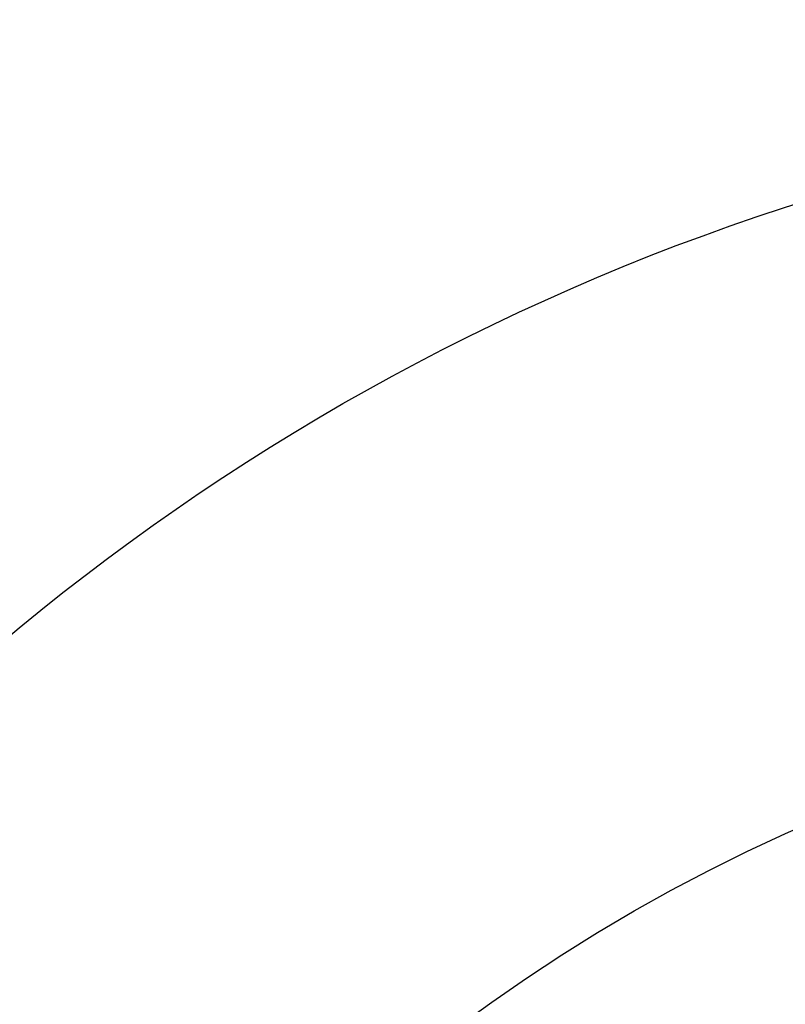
# Model space of a CAD drawing. Header units: millimetres. Extents: x 309 to 494, y 52 to 496.
# Tile 47 of 71: x 384 to 393, y 107 to 119. Entities that reach past the tile are written whole.
import ezdxf

# ---------------------------------------------------------------- set-up
doc = ezdxf.new("R2010")
doc.units = ezdxf.units.MM
doc.header["$LTSCALE"] = 47.498
doc.layers.get('0').update_dxf_attribs({"linetype": 'CONTINUOUS'})
doc.layers.add('KONSTR_EL', color=7, linetype='CONTINUOUS')

msp = doc.modelspace()

# ---------------------------------------------------------------- linework, layer by layer
at = {"color": 7, "linetype": 'CONTINUOUS'}
for radius, start, end in [(79, 16.16957, 163.83043), (65, 7.06971, 172.93029)]:
    msp.add_arc((401.351, 90.805), radius, start, end, dxfattribs=at)
at = {"layer": 'KONSTR_EL', "color": 4, "linetype": 'CONTINUOUS'}
for radius in [34, 27.2, 20.4]:
    msp.add_circle((401.351, 90.805), radius, dxfattribs=at)
msp.add_arc((401.351, 90.805), 17, 180, 90, dxfattribs=at)

doc.saveas('drawing.dxf')
